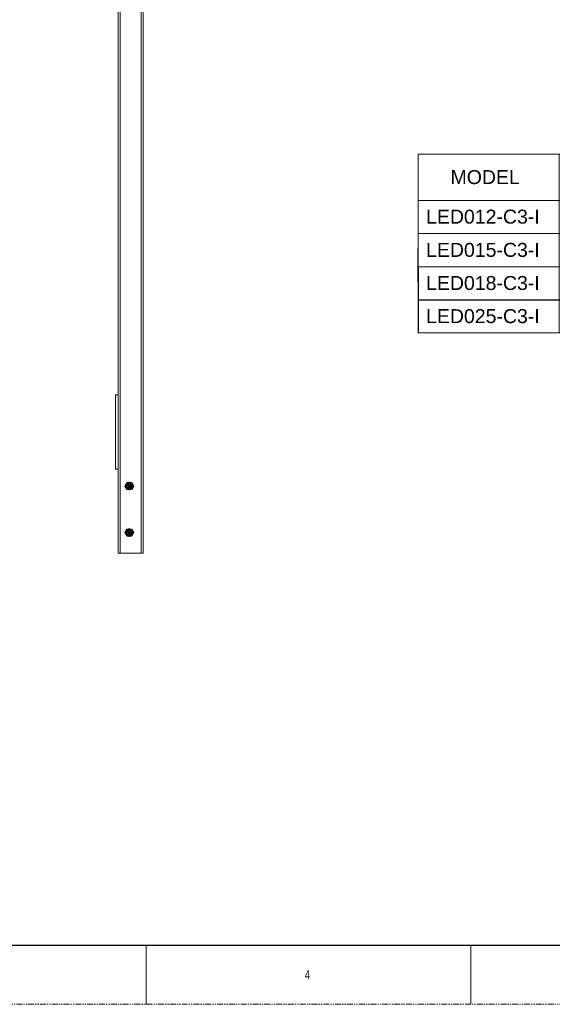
# Model space of a CAD drawing. Header units: millimetres. Extents: x -1086 to 4901, y 927 to 9917.
# Tile 56 of 86: x 224 to 797, y 7758 to 8816. Entities that reach past the tile are written whole.
import ezdxf
from ezdxf.lldxf.tags import DXFTag

# ---------------------------------------------------------------- set-up
doc = ezdxf.new("R2010")
doc.units = ezdxf.units.MM
for name, pattern in [('CENTERX2', [20.32, 12.7, -2.54, 2.54, -2.54]), ('SLD-Phantom', [12.7, 6.35, -1.27, 1.27, -1.27, 1.27, -1.27]), ('SLD-Solid', [0])]:
    doc.linetypes.add(name, pattern=pattern)
for name, color, linetype, lineweight in [('XBORDER', 7, 'Continuous', 5), ('中心线', 1, 'CENTERX2', 13), ('细实线', 5, 'Continuous', 9), ('虚线', 3, 'DASHED', 13)]:
    doc.layers.add(name, color=color, linetype=linetype, lineweight=lineweight)
doc.styles.add('SLDTEXTSTYLE1', font='GOTHIC.TTF', dxfattribs={"width": 0.7304})
doc.styles.add('标注', font='arial.ttf')
tags = doc.linetypes.add('DASHED', pattern=[19.05, 12.7, -6.35]).pattern_tags.tags
tags[6:7] = [DXFTag(74, 4), DXFTag(75, 0), DXFTag(340, '0'), DXFTag(46, 1.0), DXFTag(50, 0.0), DXFTag(44, 0.0), DXFTag(45, 0.0)]
tags[4:5] = [DXFTag(74, 4), DXFTag(75, 0), DXFTag(340, '0'), DXFTag(46, 1.0), DXFTag(50, 0.0), DXFTag(44, 0.0), DXFTag(45, 0.0)]

# ---------------------------------------------------------------- blocks, each defined once
blk = doc.blocks.new('M3X8压铆螺母柱')
blk.add_lwpolyline([(2.2, 3.8), (4.4, 0), (2.2, -3.8), (-2.2, -3.8), (-4.4, 0), (-2.2, 3.8)], close=True)
for radius in [2.75, 1.25]:
    blk.add_circle((0, 0), radius)
at = {"layer": '中心线'}
for p, q in [((-5.1, 0), (5.1, 0)), ((0, -4.6), (0, 4.6))]:
    blk.add_line(p, q, dxfattribs=at)
at = {"layer": '细实线'}
blk.add_arc((0, 0), 1.5, 90, 0, dxfattribs=at)
blk = doc.blocks.new('zw$E23C')
at = {"color": 7, "linetype": 'Continuous', "lineweight": 15}
for p, q in [((3, 1344), (3, 0)), ((30, 1344), (30, 0)), ((0, 90), (0, 170)), ((0, 170), (3, 170)), ((0, 90), (3, 90)), ((3, 0), (30, 0))]:
    blk.add_line(p, q, dxfattribs=at)
at = {"layer": '虚线'}
for p, q in [((5.1, 1344), (5.1, 0)), ((27.9, 1344), (27.9, 0))]:
    blk.add_line(p, q, dxfattribs=at)
at = {"rotation": 360}
for p in [(15, 72), (15, 22)]:
    blk.add_blockref('M3X8压铆螺母柱', p, dxfattribs=at)
blk = doc.blocks.new('zw$62F2')
at = {"color": 0, "linetype": 'Continuous', "lineweight": 0}
for p, q in [((0, 192.2), (0, 71.2)), ((0, 192.2), (912.9, 192.2)), ((151.6, 192.2), (151.6, 0)), ((308.6, 192.2), (308.6, 0)), ((402.3, 192.2), (402.3, 0)), ((542.9, 192.2), (542.9, 0)), ((716.3, 192.2), (716.3, 0)), ((0, 142.5), (912.9, 142.5)), ((0, 142.5), (912.9, 142.5)), ((0, 106.9), (912.9, 106.9)), ((0, 71.2), (912.9, 71.2))]:
    blk.add_line(p, q, dxfattribs=at)
for p, q in [((912.9, 0), (912.9, 192.2)), ((0, 55.4), (0, 91)), ((0, 71.2), (0, 0)), ((0, 55.4), (0, 55.4)), ((0, 35.6), (912.9, 35.6))]:
    blk.add_line(p, q)
at = {"layer": 'XBORDER', "color": 7, "linetype": 'Continuous', "lineweight": 5}
blk.add_line((0, 0), (912.9, 0), dxfattribs=at)
at = {"lineweight": 5, "char_height": 15, "attachment_point": 7, "style": '标注'}
for s, insert in [('PIXEL', (322.8, 173)), ('TYPICAL POWER', (732.4, 170.6)), ('{\\fArial|b0|i0|c0|p0;PRODUCT}', (174.2, 172.4)), ('PIXELS PER', (413.8, 169.4)), ('MAX POWER', (566.7, 169.9)), ('MODEL', (34.9, 159.8)), ('NUMBER', (180.5, 149.8)), ('PITCH', (321.5, 150.4)), ('PANEL', (442.1, 146.8)), ('CONSUMPTION', (552.9, 147.3)), ('CONSUMPTION', (741.9, 148)), ('LED012-C3-I', (8.6, 117.3)), ('1.25MM', (314.6, 117.3)), ('480X270', (427.3, 117.3)), ('145W ', (600.1, 117.3)), ('50W ', (791.3, 117.3)), ('LED015-C3-I', (8.6, 81.6)), ('1.56MM', (314.6, 81.6)), ('384X216', (427.3, 81.6)), ('115W ', (600.1, 81.6)), ('40W ', (791.3, 81.6)), ('LED018-C3-I', (8.6, 46)), ('1.88MM', (314.6, 46)), ('320X180', (427.3, 46)), ('105W ', (600.1, 46)), ('35W ', (791.3, 46)), ('LED025-C3-I', (8.6, 10.4)), ('2.5MM', (314.6, 10.4)), ('240X135', (427.3, 10.4)), ('90W ', (600.1, 10.4)), ('30W ', (791.3, 10.4))]:
    blk.add_mtext(s, dxfattribs=dict(at, insert=insert))

msp = doc.modelspace()

# ---------------------------------------------------------------- linework, layer by layer
at = {"color": 7, "linetype": 'SLD-Solid', "lineweight": 30}
msp.add_line((-1004.577, 7821.744), (1725.923, 7821.744), dxfattribs=at)
at = {"color": 7, "linetype": 'SLD-Solid', "lineweight": 0}
for p, q in [((360.673, 7821.744), (360.673, 7758.244)), ((709.923, 7821.744), (709.923, 7758.244))]:
    msp.add_line(p, q, dxfattribs=at)
at = {"color": 7, "linetype": 'SLD-Phantom', "lineweight": 0}
msp.add_line((-1036.327, 7758.244), (1757.673, 7758.244), dxfattribs=at)

# ---------------------------------------------------------------- block references
for name, p in [('zw$E23C', (327.43, 8243.092)), ('zw$62F2', (653.069, 8479.525))]:
    msp.add_blockref(name, p)

# ---------------------------------------------------------------- texts
at = {"color": 7, "linetype": 'Continuous', "lineweight": 0, "insert": (531.329, 7794.951), "char_height": 9.922, "attachment_point": 1, "style": 'SLDTEXTSTYLE1'}
msp.add_mtext('4', dxfattribs=at)

doc.saveas('drawing.dxf')
